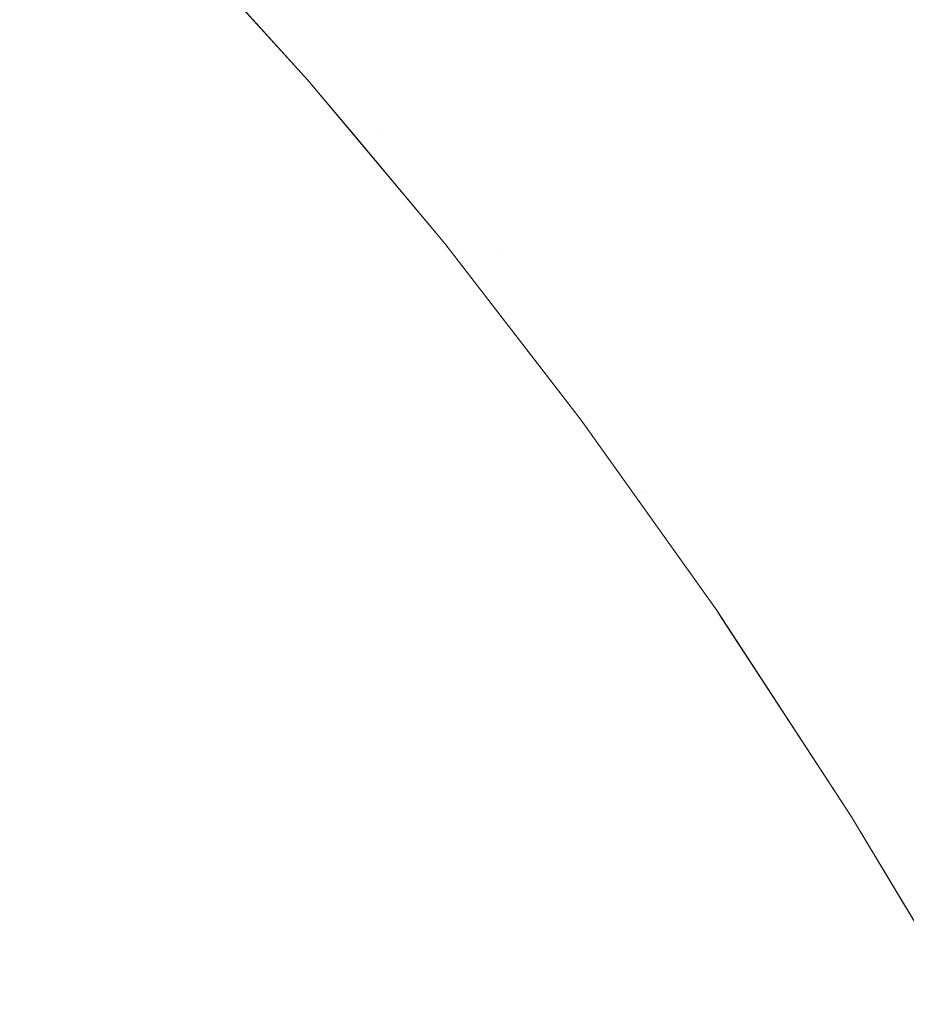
# Model space of a CAD drawing. Header units: centimetres. Extents: x -17.1 to 18.2, y 4.2 to 6.
# Tile 170 of 256: x -5.262 to -5.2489, y 5.9661 to 5.9808. Entities that reach past the tile are written whole.
import ezdxf

# ---------------------------------------------------------------- set-up
doc = ezdxf.new("R2010")
doc.units = ezdxf.units.CM
doc.header["$LTSCALE"] = 2.54
doc.layers.add('Lucido design-1', color=7, linetype='Continuous')

# ---------------------------------------------------------------- blocks, each defined once
blk = doc.blocks.new('Gruppo-3-1')
at = {"color": 7, "linetype": 'Continuous', "lineweight": 9}
for points, invisible_edges in [([(-5.262286, 5.982553, -2276.940757), (-5.260741, 5.980986, -2276.940757), (-5.260976, 5.980475, -2276.943786), (-5.26251, 5.982031, -2276.943786)], 15), ([(-5.258633, 5.980615, -2276.928414), (-5.260158, 5.982258, -2276.928414), (-5.260102, 5.982378, -2276.925294), (-5.258575, 5.980733, -2276.925294)], 15), ([(-5.258575, 5.980733, -2276.925294), (-5.260102, 5.982378, -2276.925294), (-5.259786, 5.982105, -2276.92217)], 11), ([(-5.258728, 5.980419, -2276.931524), (-5.260249, 5.982058, -2276.931524), (-5.260158, 5.982258, -2276.928414), (-5.258633, 5.980615, -2276.928414)], 15), ([(18.147234, 5.979547, -2276.261294), (18.147234, 5.982127, -2276.264812), (-17.020308, 5.982127, -2276.264812), (-17.020308, 5.980753, -2276.262938)], 10), ([(-5.26251, 5.982031, -2276.943786), (-5.260976, 5.980475, -2276.943786), (-5.261244, 5.979889, -2276.946785), (-5.262768, 5.981434, -2276.946785)], 15), ([(-5.258862, 5.980145, -2276.934621), (-5.260377, 5.981779, -2276.934621), (-5.260249, 5.982058, -2276.931524), (-5.258728, 5.980419, -2276.931524)], 15), ([(-5.259786, 5.982105, -2276.92217), (-5.259786, 5.982105, -2276.72217), (-5.257755, 5.979868, -2276.72217), (-5.257755, 5.979868, -2276.92217)], 5), ([(-5.258374, 5.980772, -2276.713381), (-5.257755, 5.979868, -2276.72217), (-5.259786, 5.982105, -2276.72217)], 9), ([(-5.259786, 5.982105, -2276.92217), (-5.257755, 5.979868, -2276.92217), (-5.258575, 5.980733, -2276.925294)], 10), ([(-5.259032, 5.979794, -2276.9377), (-5.260542, 5.981421, -2276.9377), (-5.260377, 5.981779, -2276.934621), (-5.258862, 5.980145, -2276.934621)], 15), ([(-5.262768, 5.981434, -2276.946785), (-5.261244, 5.979889, -2276.946785), (-5.261547, 5.97923, -2276.94975), (-5.263058, 5.980763, -2276.94975)], 15), ([(-5.25924, 5.979368, -2276.940757), (-5.260741, 5.980986, -2276.940757), (-5.260542, 5.981421, -2276.9377), (-5.259032, 5.979794, -2276.9377)], 15), ([(-5.259484, 5.978867, -2276.943786), (-5.260976, 5.980475, -2276.943786), (-5.260741, 5.980986, -2276.940757), (-5.25924, 5.979368, -2276.940757)], 15), ([(-17.020308, 5.980753, -2276.262938), (-17.020308, 5.979547, -2276.261294), (18.147234, 5.979547, -2276.261294)], 10), ([(-5.263058, 5.980763, -2276.94975), (-5.261547, 5.97923, -2276.94975), (-5.261881, 5.9785, -2276.952675), (-5.263379, 5.980018, -2276.952675)], 15), ([(-5.258575, 5.980733, -2276.925294), (-5.257094, 5.979038, -2276.925294), (-5.257153, 5.978923, -2276.928414), (-5.258633, 5.980615, -2276.928414)], 15), ([(-5.257094, 5.979038, -2276.925294), (-5.258575, 5.980733, -2276.925294), (-5.257755, 5.979868, -2276.92217)], 11), ([(-5.256672, 5.979077, -2276.709213), (-5.256895, 5.979077, -2276.713521), (-5.258374, 5.980772, -2276.713381), (-5.258148, 5.980772, -2276.709003)], 15), ([(-5.258374, 5.980772, -2276.713381), (-5.256895, 5.979077, -2276.713521), (-5.257755, 5.979868, -2276.72217)], 11), ([(-5.258148, 5.980772, -2276.709003), (-5.257831, 5.980772, -2276.704644), (-5.25636, 5.979077, -2276.704923), (-5.256672, 5.979077, -2276.709213)], 15), ([(-5.255961, 5.979077, -2276.700658), (-5.25636, 5.979077, -2276.704923), (-5.257831, 5.980772, -2276.704644), (-5.257425, 5.980772, -2276.700311)], 15), ([(-5.257425, 5.980772, -2276.700311), (-5.256932, 5.980772, -2276.696009), (-5.255475, 5.979077, -2276.696425), (-5.255961, 5.979077, -2276.700658)], 15), ([(-5.254905, 5.979077, -2276.692228), (-5.255475, 5.979077, -2276.696425), (-5.256932, 5.980772, -2276.696009), (-5.256352, 5.980772, -2276.691744)], 15), ([(-5.256352, 5.980772, -2276.691744), (-5.255688, 5.980772, -2276.687523), (-5.254251, 5.979077, -2276.688074), (-5.254905, 5.979077, -2276.692228)], 15), ([(-5.253516, 5.979077, -2276.683968), (-5.254251, 5.979077, -2276.688074), (-5.255688, 5.980772, -2276.687523), (-5.254941, 5.980772, -2276.683351)], 15), ([(-5.254941, 5.980772, -2276.683351), (-5.254113, 5.980772, -2276.679233), (-5.252701, 5.979077, -2276.679916), (-5.253516, 5.979077, -2276.683968)], 15), ([(-5.251809, 5.979077, -2276.675922), (-5.252701, 5.979077, -2276.679916), (-5.254113, 5.980772, -2276.679233), (-5.253207, 5.980772, -2276.675174)], 15), ([(-5.253207, 5.980772, -2276.675174), (-5.252224, 5.980772, -2276.67118), (-5.250843, 5.979077, -2276.671991), (-5.251809, 5.979077, -2276.675922)], 15), ([(-5.249804, 5.979077, -2276.668128), (-5.250843, 5.979077, -2276.671991), (-5.252224, 5.980772, -2276.67118), (-5.251169, 5.980772, -2276.667255)], 15), ([(-5.251169, 5.980772, -2276.667255), (-5.250042, 5.980772, -2276.663402), (-5.248695, 5.979077, -2276.664337), (-5.249804, 5.979077, -2276.668128)], 15), ([(-5.24752, 5.979077, -2276.660622), (-5.248695, 5.979077, -2276.664337), (-5.250042, 5.980772, -2276.663402), (-5.248848, 5.980772, -2276.659627)], 15), ([(-5.258633, 5.980615, -2276.928414), (-5.257153, 5.978923, -2276.928414), (-5.257252, 5.978731, -2276.931524), (-5.258728, 5.980419, -2276.931524)], 15), ([(-5.259764, 5.978293, -2276.946785), (-5.261244, 5.979889, -2276.946785), (-5.260976, 5.980475, -2276.943786), (-5.259484, 5.978867, -2276.943786)], 15), ([(-5.258728, 5.980419, -2276.931524), (-5.257252, 5.978731, -2276.931524), (-5.257391, 5.978463, -2276.934621), (-5.258862, 5.980145, -2276.934621)], 15), ([(-5.258862, 5.980145, -2276.934621), (-5.257391, 5.978463, -2276.934621), (-5.257568, 5.97812, -2276.9377), (-5.259032, 5.979794, -2276.9377)], 15), ([(-5.263379, 5.980018, -2276.952675), (-5.261881, 5.9785, -2276.952675), (-5.262248, 5.977701, -2276.955559), (-5.26373, 5.979204, -2276.955559)], 15), ([(-5.260078, 5.977647, -2276.94975), (-5.261547, 5.97923, -2276.94975), (-5.261244, 5.979889, -2276.946785), (-5.259764, 5.978293, -2276.946785)], 15), ([(-5.257755, 5.979868, -2276.72217), (-5.255721, 5.977441, -2276.72217), (-5.255721, 5.977441, -2276.92217), (-5.257084, 5.979068, -2276.92217)], 10), ([(-5.257084, 5.979068, -2276.92217), (-5.257755, 5.979868, -2276.92217), (-5.257755, 5.979868, -2276.72217)], 10), ([(-5.255721, 5.977441, -2276.72217), (-5.257755, 5.979868, -2276.72217), (-5.256895, 5.979077, -2276.713521), (-5.255461, 5.977336, -2276.713657)], 14), ([(-5.257755, 5.979868, -2276.92217), (-5.257084, 5.979068, -2276.92217), (-5.257094, 5.979038, -2276.925294)], 10), ([(-5.259032, 5.979794, -2276.9377), (-5.257568, 5.97812, -2276.9377), (-5.257783, 5.977702, -2276.940757), (-5.25924, 5.979368, -2276.940757)], 15), ([(18.147234, 5.976816, -2276.257891), (18.147234, 5.979547, -2276.261294), (-17.020308, 5.979547, -2276.261294), (-17.020308, 5.978193, -2276.259607)], 10), ([(-5.260427, 5.976932, -2276.952675), (-5.261881, 5.9785, -2276.952675), (-5.261547, 5.97923, -2276.94975), (-5.260078, 5.977647, -2276.94975)], 15), ([(-5.25924, 5.979368, -2276.940757), (-5.257783, 5.977702, -2276.940757), (-5.258037, 5.977212, -2276.943786), (-5.259484, 5.978867, -2276.943786)], 15), ([(-5.255719, 5.977186, -2276.928414), (-5.257153, 5.978923, -2276.928414), (-5.257094, 5.979038, -2276.925294), (-5.255658, 5.977299, -2276.925294)], 15), ([(-5.255658, 5.977299, -2276.925294), (-5.257094, 5.979038, -2276.925294), (-5.257084, 5.979068, -2276.92217), (-5.255721, 5.977441, -2276.92217)], 11), ([(-5.255461, 5.977336, -2276.713657), (-5.256895, 5.979077, -2276.713521), (-5.256672, 5.979077, -2276.709213)], 11), ([(-5.256672, 5.979077, -2276.709213), (-5.254934, 5.977336, -2276.705193), (-5.255461, 5.977336, -2276.713657)], 11), ([(-5.256672, 5.979077, -2276.709213), (-5.25636, 5.979077, -2276.704923), (-5.254934, 5.977336, -2276.705193)], 11), ([(-5.254541, 5.977336, -2276.700995), (-5.254934, 5.977336, -2276.705193), (-5.25636, 5.979077, -2276.704923), (-5.255961, 5.979077, -2276.700658)], 15), ([(-5.255961, 5.979077, -2276.700658), (-5.255475, 5.979077, -2276.696425), (-5.254064, 5.977336, -2276.696828), (-5.254541, 5.977336, -2276.700995)], 15), ([(-5.253502, 5.977336, -2276.692697), (-5.254064, 5.977336, -2276.696828), (-5.255475, 5.979077, -2276.696425), (-5.254905, 5.979077, -2276.692228)], 15), ([(-5.254905, 5.979077, -2276.692228), (-5.254251, 5.979077, -2276.688074), (-5.252859, 5.977336, -2276.688608), (-5.253502, 5.977336, -2276.692697)], 15), ([(-5.252135, 5.977336, -2276.684566), (-5.252859, 5.977336, -2276.688608), (-5.254251, 5.979077, -2276.688074), (-5.253516, 5.979077, -2276.683968)], 15), ([(-5.253516, 5.979077, -2276.683968), (-5.252701, 5.979077, -2276.679916), (-5.251333, 5.977336, -2276.680577), (-5.252135, 5.977336, -2276.684566)], 15), ([(-5.250455, 5.977336, -2276.676646), (-5.251333, 5.977336, -2276.680577), (-5.252701, 5.979077, -2276.679916), (-5.251809, 5.979077, -2276.675922)], 15), ([(-5.251809, 5.979077, -2276.675922), (-5.250843, 5.979077, -2276.671991), (-5.249503, 5.977336, -2276.672777), (-5.250455, 5.977336, -2276.676646)], 15), ([(-5.248481, 5.977336, -2276.668974), (-5.249503, 5.977336, -2276.672777), (-5.250843, 5.979077, -2276.671991), (-5.249804, 5.979077, -2276.668128)], 15), ([(-5.249804, 5.979077, -2276.668128), (-5.248695, 5.979077, -2276.664337), (-5.24739, 5.977336, -2276.665243), (-5.248481, 5.977336, -2276.668974)], 15), ([(-5.259484, 5.978867, -2276.943786), (-5.258037, 5.977212, -2276.943786), (-5.258327, 5.97665, -2276.946785), (-5.259764, 5.978293, -2276.946785)], 15), ([(-5.255822, 5.976998, -2276.931524), (-5.257252, 5.978731, -2276.931524), (-5.257153, 5.978923, -2276.928414), (-5.255719, 5.977186, -2276.928414)], 15), ([(-5.255965, 5.976736, -2276.934621), (-5.257391, 5.978463, -2276.934621), (-5.257252, 5.978731, -2276.931524), (-5.255822, 5.976998, -2276.931524)], 15), ([(-5.260808, 5.976149, -2276.955559), (-5.262248, 5.977701, -2276.955559), (-5.261881, 5.9785, -2276.952675), (-5.260427, 5.976932, -2276.952675)], 15), ([(-5.256149, 5.976401, -2276.9377), (-5.257568, 5.97812, -2276.9377), (-5.257391, 5.978463, -2276.934621), (-5.255965, 5.976736, -2276.934621)], 15), ([(-5.259764, 5.978293, -2276.946785), (-5.258327, 5.97665, -2276.946785), (-5.258653, 5.976018, -2276.94975), (-5.260078, 5.977647, -2276.94975)], 15), ([(-17.020308, 5.978193, -2276.259607), (-17.020308, 5.976816, -2276.257891), (18.147234, 5.976816, -2276.257891)], 10), ([(-5.256372, 5.975992, -2276.940757), (-5.257783, 5.977702, -2276.940757), (-5.257568, 5.97812, -2276.9377), (-5.256149, 5.976401, -2276.9377)], 15), ([(-5.261222, 5.9753, -2276.958396), (-5.262645, 5.976835, -2276.958396), (-5.262248, 5.977701, -2276.955559), (-5.260808, 5.976149, -2276.955559)], 15), ([(-5.260078, 5.977647, -2276.94975), (-5.258653, 5.976018, -2276.94975), (-5.259015, 5.975318, -2276.952675), (-5.260427, 5.976932, -2276.952675)], 15), ([(-5.256634, 5.975513, -2276.943786), (-5.258037, 5.977212, -2276.943786), (-5.257783, 5.977702, -2276.940757), (-5.256372, 5.975992, -2276.940757)], 15), ([(-5.255721, 5.977441, -2276.72217), (-5.253691, 5.974814, -2276.72217), (-5.253691, 5.974814, -2276.92217), (-5.254257, 5.975546, -2276.92217)], 10), ([(-5.254257, 5.975546, -2276.92217), (-5.255721, 5.977441, -2276.92217), (-5.255721, 5.977441, -2276.72217)], 10), ([(-5.255461, 5.977336, -2276.713657), (-5.254073, 5.975554, -2276.713788), (-5.253691, 5.974814, -2276.72217), (-5.255721, 5.977441, -2276.72217)], 11), ([(-5.255721, 5.977441, -2276.92217), (-5.254257, 5.975546, -2276.92217), (-5.254268, 5.975518, -2276.925294), (-5.255658, 5.977299, -2276.925294)], 14), ([(-5.254934, 5.977336, -2276.705193), (-5.253555, 5.975554, -2276.705454), (-5.254073, 5.975554, -2276.713788), (-5.255461, 5.977336, -2276.713657)], 15), ([(-5.253168, 5.975554, -2276.701321), (-5.253555, 5.975554, -2276.705454), (-5.254934, 5.977336, -2276.705193), (-5.254541, 5.977336, -2276.700995)], 15), ([(-5.254541, 5.977336, -2276.700995), (-5.254064, 5.977336, -2276.696828), (-5.252697, 5.975554, -2276.697218), (-5.253168, 5.975554, -2276.701321)], 15), ([(-5.252145, 5.975554, -2276.693151), (-5.252697, 5.975554, -2276.697218), (-5.254064, 5.977336, -2276.696828), (-5.253502, 5.977336, -2276.692697)], 15), ([(-5.253502, 5.977336, -2276.692697), (-5.252859, 5.977336, -2276.688608), (-5.251511, 5.975554, -2276.689125), (-5.252145, 5.975554, -2276.693151)], 15), ([(-5.250798, 5.975554, -2276.685145), (-5.251511, 5.975554, -2276.689125), (-5.252859, 5.977336, -2276.688608), (-5.252135, 5.977336, -2276.684566)], 15), ([(-5.252135, 5.977336, -2276.684566), (-5.251333, 5.977336, -2276.680577), (-5.250009, 5.975554, -2276.681218), (-5.250798, 5.975554, -2276.685145)], 15), ([(-5.249144, 5.975554, -2276.677347), (-5.250009, 5.975554, -2276.681218), (-5.251333, 5.977336, -2276.680577), (-5.250455, 5.977336, -2276.676646)], 15), ([(-5.250455, 5.977336, -2276.676646), (-5.249503, 5.977336, -2276.672777), (-5.248207, 5.975554, -2276.673537), (-5.249144, 5.975554, -2276.677347)], 15), ([(-5.247201, 5.975554, -2276.669793), (-5.248207, 5.975554, -2276.673537), (-5.249503, 5.977336, -2276.672777), (-5.248481, 5.977336, -2276.668974)], 15), ([(-5.256934, 5.974963, -2276.946785), (-5.258327, 5.97665, -2276.946785), (-5.258037, 5.977212, -2276.943786), (-5.256634, 5.975513, -2276.943786)], 15), ([(-5.255719, 5.977186, -2276.928414), (-5.254332, 5.975407, -2276.928414), (-5.254438, 5.975224, -2276.931524), (-5.255822, 5.976998, -2276.931524)], 15), ([(-5.255658, 5.977299, -2276.925294), (-5.254268, 5.975518, -2276.925294), (-5.254332, 5.975407, -2276.928414), (-5.255719, 5.977186, -2276.928414)], 15), ([(-5.260427, 5.976932, -2276.952675), (-5.259015, 5.975318, -2276.952675), (-5.259411, 5.974551, -2276.955559), (-5.260808, 5.976149, -2276.955559)], 15), ([(-5.255822, 5.976998, -2276.931524), (-5.254438, 5.975224, -2276.931524), (-5.254586, 5.974968, -2276.934621), (-5.255965, 5.976736, -2276.934621)], 15), ([(18.147234, 5.97394, -2276.254611), (18.147234, 5.976816, -2276.257891), (-17.020308, 5.976816, -2276.257891), (-17.020308, 5.975537, -2276.256432)], 10), ([(-5.261666, 5.974388, -2276.961185), (-5.263073, 5.975904, -2276.961185), (-5.262645, 5.976835, -2276.958396), (-5.261222, 5.9753, -2276.958396)], 15), ([(-5.257272, 5.974345, -2276.94975), (-5.258653, 5.976018, -2276.94975), (-5.258327, 5.97665, -2276.946785), (-5.256934, 5.974963, -2276.946785)], 15), ([(-5.255965, 5.976736, -2276.934621), (-5.254586, 5.974968, -2276.934621), (-5.254775, 5.97464, -2276.9377), (-5.256149, 5.976401, -2276.9377)], 15), ([(-5.256149, 5.976401, -2276.9377), (-5.254775, 5.97464, -2276.9377), (-5.255005, 5.974242, -2276.940757), (-5.256372, 5.975992, -2276.940757)], 15), ([(-5.260808, 5.976149, -2276.955559), (-5.259411, 5.974551, -2276.955559), (-5.25984, 5.97372, -2276.958396), (-5.261222, 5.9753, -2276.958396)], 15), ([(-5.257646, 5.97366, -2276.952675), (-5.259015, 5.975318, -2276.952675), (-5.258653, 5.976018, -2276.94975), (-5.257272, 5.974345, -2276.94975)], 15), ([(-5.26214, 5.973414, -2276.963922), (-5.263528, 5.97491, -2276.963922), (-5.263073, 5.975904, -2276.961185), (-5.261666, 5.974388, -2276.961185)], 15), ([(-5.256372, 5.975992, -2276.940757), (-5.255005, 5.974242, -2276.940757), (-5.255276, 5.973773, -2276.943786), (-5.256634, 5.975513, -2276.943786)], 15), ([(-17.020308, 5.975537, -2276.256432), (-17.020308, 5.97394, -2276.254611), (18.147234, 5.97394, -2276.254611)], 10), ([(-5.256634, 5.975513, -2276.943786), (-5.255276, 5.973773, -2276.943786), (-5.255587, 5.973236, -2276.946785), (-5.256934, 5.974963, -2276.946785)], 15), ([(-5.252991, 5.973591, -2276.928414), (-5.254332, 5.975407, -2276.928414), (-5.254268, 5.975518, -2276.925294), (-5.252925, 5.973699, -2276.925294)], 15), ([(-5.254268, 5.975518, -2276.925294), (-5.254257, 5.975546, -2276.92217), (-5.253691, 5.974814, -2276.92217)], 9), ([(-5.253691, 5.974814, -2276.92217), (-5.252925, 5.973699, -2276.925294), (-5.254268, 5.975518, -2276.925294)], 11), ([(-5.252732, 5.973735, -2276.713914), (-5.254073, 5.975554, -2276.713788), (-5.253555, 5.975554, -2276.705454), (-5.252222, 5.973735, -2276.705707)], 15), ([(-5.253691, 5.974814, -2276.72217), (-5.254073, 5.975554, -2276.713788), (-5.252732, 5.973735, -2276.713914)], 11), ([(-5.251841, 5.973735, -2276.701636), (-5.252222, 5.973735, -2276.705707), (-5.253555, 5.975554, -2276.705454), (-5.253168, 5.975554, -2276.701321)], 15), ([(-5.253168, 5.975554, -2276.701321), (-5.252697, 5.975554, -2276.697218), (-5.251377, 5.973735, -2276.697595), (-5.251841, 5.973735, -2276.701636)], 15), ([(-5.250833, 5.973735, -2276.693589), (-5.251377, 5.973735, -2276.697595), (-5.252697, 5.975554, -2276.697218), (-5.252145, 5.975554, -2276.693151)], 15), ([(-5.252145, 5.975554, -2276.693151), (-5.251511, 5.975554, -2276.689125), (-5.250209, 5.973735, -2276.689624), (-5.250833, 5.973735, -2276.693589)], 15), ([(-5.249507, 5.973735, -2276.685705), (-5.250209, 5.973735, -2276.689624), (-5.251511, 5.975554, -2276.689125), (-5.250798, 5.975554, -2276.685145)], 15), ([(-5.250798, 5.975554, -2276.685145), (-5.250009, 5.975554, -2276.681218), (-5.248729, 5.973735, -2276.681837), (-5.249507, 5.973735, -2276.685705)], 15), ([(-5.247878, 5.973735, -2276.678024), (-5.248729, 5.973735, -2276.681837), (-5.250009, 5.975554, -2276.681218), (-5.249144, 5.975554, -2276.677347)], 15), ([(-5.249144, 5.975554, -2276.677347), (-5.248207, 5.975554, -2276.673537), (-5.246955, 5.973735, -2276.674272), (-5.247878, 5.973735, -2276.678024)], 15), ([(-5.261222, 5.9753, -2276.958396), (-5.25984, 5.97372, -2276.958396), (-5.260301, 5.972827, -2276.961185), (-5.261666, 5.974388, -2276.961185)], 15), ([(-5.258056, 5.97291, -2276.955559), (-5.259411, 5.974551, -2276.955559), (-5.259015, 5.975318, -2276.952675), (-5.257646, 5.97366, -2276.952675)], 15), ([(-5.2531, 5.973412, -2276.931524), (-5.254438, 5.975224, -2276.931524), (-5.254332, 5.975407, -2276.928414), (-5.252991, 5.973591, -2276.928414)], 15), ([(-5.253252, 5.973162, -2276.934621), (-5.254586, 5.974968, -2276.934621), (-5.254438, 5.975224, -2276.931524), (-5.2531, 5.973412, -2276.931524)], 15), ([(-5.256934, 5.974963, -2276.946785), (-5.255587, 5.973236, -2276.946785), (-5.255936, 5.972632, -2276.94975), (-5.257272, 5.974345, -2276.94975)], 15), ([(-5.253448, 5.972843, -2276.9377), (-5.254775, 5.97464, -2276.9377), (-5.254586, 5.974968, -2276.934621), (-5.253252, 5.973162, -2276.934621)], 15), ([(-5.253691, 5.974814, -2276.92217), (-5.253691, 5.974814, -2276.72217), (-5.251671, 5.971975, -2276.72217), (-5.251671, 5.971975, -2276.92217)], 5), ([(-5.251671, 5.971975, -2276.72217), (-5.253691, 5.974814, -2276.72217), (-5.252732, 5.973735, -2276.713914)], 10), ([(-5.252925, 5.973699, -2276.925294), (-5.253691, 5.974814, -2276.92217), (-5.251671, 5.971975, -2276.92217)], 9), ([(-5.258501, 5.972098, -2276.958396), (-5.25984, 5.97372, -2276.958396), (-5.259411, 5.974551, -2276.955559), (-5.258056, 5.97291, -2276.955559)], 15), ([(-5.253685, 5.972453, -2276.940757), (-5.255005, 5.974242, -2276.940757), (-5.254775, 5.97464, -2276.9377), (-5.253448, 5.972843, -2276.9377)], 15), ([(-5.261666, 5.974388, -2276.961185), (-5.260301, 5.972827, -2276.961185), (-5.260793, 5.971874, -2276.963922), (-5.26214, 5.973414, -2276.963922)], 15), ([(-5.257272, 5.974345, -2276.94975), (-5.255936, 5.972632, -2276.94975), (-5.256322, 5.971963, -2276.952675), (-5.257646, 5.97366, -2276.952675)], 15), ([(-5.253964, 5.971996, -2276.943786), (-5.255276, 5.973773, -2276.943786), (-5.255005, 5.974242, -2276.940757), (-5.253685, 5.972453, -2276.940757)], 15), ([(18.147234, 5.971865, -2276.252444), (18.147234, 5.97394, -2276.254611), (-17.020308, 5.97394, -2276.254611), (-17.020308, 5.972795, -2276.253415)], 10), ([(-5.258978, 5.971224, -2276.961185), (-5.260301, 5.972827, -2276.961185), (-5.25984, 5.97372, -2276.958396), (-5.258501, 5.972098, -2276.958396)], 15), ([(-5.254284, 5.971472, -2276.946785), (-5.255587, 5.973236, -2276.946785), (-5.255276, 5.973773, -2276.943786), (-5.253964, 5.971996, -2276.943786)], 15), ([(-5.252925, 5.973699, -2276.925294), (-5.251629, 5.971845, -2276.925294), (-5.251696, 5.97174, -2276.928414), (-5.252991, 5.973591, -2276.928414)], 15), ([(-5.251671, 5.971975, -2276.92217), (-5.251629, 5.971845, -2276.925294), (-5.252925, 5.973699, -2276.925294)], 11), ([(-5.252222, 5.973735, -2276.705707), (-5.250935, 5.97188, -2276.705951), (-5.251438, 5.97188, -2276.714037), (-5.252732, 5.973735, -2276.713914)], 15), ([(-5.252732, 5.973735, -2276.713914), (-5.251438, 5.97188, -2276.714037), (-5.251671, 5.971975, -2276.72217)], 11), ([(-5.25056, 5.97188, -2276.70194), (-5.250935, 5.97188, -2276.705951), (-5.252222, 5.973735, -2276.705707), (-5.251841, 5.973735, -2276.701636)], 15), ([(-5.251841, 5.973735, -2276.701636), (-5.251377, 5.973735, -2276.697595), (-5.250103, 5.97188, -2276.697959), (-5.25056, 5.97188, -2276.70194)], 15), ([(-5.249567, 5.97188, -2276.694012), (-5.250103, 5.97188, -2276.697959), (-5.251377, 5.973735, -2276.697595), (-5.250833, 5.973735, -2276.693589)], 15), ([(-5.250833, 5.973735, -2276.693589), (-5.250209, 5.973735, -2276.689624), (-5.248952, 5.97188, -2276.690106), (-5.249567, 5.97188, -2276.694012)], 15), ([(-5.24826, 5.97188, -2276.686245), (-5.248952, 5.97188, -2276.690106), (-5.250209, 5.973735, -2276.689624), (-5.249507, 5.973735, -2276.685705)], 15), ([(-5.249507, 5.973735, -2276.685705), (-5.248729, 5.973735, -2276.681837), (-5.247494, 5.97188, -2276.682434), (-5.24826, 5.97188, -2276.686245)], 15), ([(-5.257646, 5.97366, -2276.952675), (-5.256322, 5.971963, -2276.952675), (-5.256746, 5.971231, -2276.955559), (-5.258056, 5.97291, -2276.955559)], 15), ([(-5.252991, 5.973591, -2276.928414), (-5.251696, 5.97174, -2276.928414), (-5.251809, 5.971566, -2276.931524), (-5.2531, 5.973412, -2276.931524)], 15), ([(-5.26214, 5.973414, -2276.963922), (-5.260793, 5.971874, -2276.963922), (-5.261315, 5.970863, -2276.966604), (-5.262643, 5.972382, -2276.966604)], 15), ([(-5.2531, 5.973412, -2276.931524), (-5.251809, 5.971566, -2276.931524), (-5.251966, 5.971322, -2276.934621), (-5.253252, 5.973162, -2276.934621)], 15), ([(-5.254644, 5.970883, -2276.94975), (-5.255936, 5.972632, -2276.94975), (-5.255587, 5.973236, -2276.946785), (-5.254284, 5.971472, -2276.946785)], 15), ([(-5.253252, 5.973162, -2276.934621), (-5.251966, 5.971322, -2276.934621), (-5.252167, 5.971011, -2276.9377), (-5.253448, 5.972843, -2276.9377)], 15), ([(18.147234, 5.970923, -2276.251459), (18.147234, 5.971865, -2276.252444), (-17.020308, 5.972795, -2276.253415), (-17.020308, 5.971865, -2276.252444)], 10), ([(-5.259487, 5.970292, -2276.963922), (-5.260793, 5.971874, -2276.963922), (-5.260301, 5.972827, -2276.961185), (-5.258978, 5.971224, -2276.961185)], 15), ([(-5.258056, 5.97291, -2276.955559), (-5.256746, 5.971231, -2276.955559), (-5.257205, 5.970437, -2276.958396), (-5.258501, 5.972098, -2276.958396)], 15), ([(-5.253448, 5.972843, -2276.9377), (-5.252167, 5.971011, -2276.9377), (-5.252411, 5.970631, -2276.940757), (-5.253685, 5.972453, -2276.940757)], 15), ([(-5.255043, 5.97023, -2276.952675), (-5.256322, 5.971963, -2276.952675), (-5.255936, 5.972632, -2276.94975), (-5.254644, 5.970883, -2276.94975)], 15), ([(-5.262643, 5.972382, -2276.966604), (-5.261315, 5.970863, -2276.966604), (-5.261864, 5.969798, -2276.969229), (-5.263173, 5.971294, -2276.969229)], 15), ([(-5.253685, 5.972453, -2276.940757), (-5.252411, 5.970631, -2276.940757), (-5.252698, 5.970186, -2276.943786), (-5.253964, 5.971996, -2276.943786)], 15), ([(-5.258501, 5.972098, -2276.958396), (-5.257205, 5.970437, -2276.958396), (-5.257698, 5.969584, -2276.961185), (-5.258978, 5.971224, -2276.961185)], 15), ([(-5.255479, 5.969515, -2276.955559), (-5.256746, 5.971231, -2276.955559), (-5.256322, 5.971963, -2276.952675), (-5.255043, 5.97023, -2276.952675)], 15), ([(-5.253964, 5.971996, -2276.943786), (-5.252698, 5.970186, -2276.943786), (-5.253027, 5.969675, -2276.946785), (-5.254284, 5.971472, -2276.946785)], 15), ([(-5.251671, 5.971975, -2276.72217), (-5.24967, 5.968915, -2276.72217), (-5.24967, 5.968915, -2276.92217), (-5.251608, 5.971879, -2276.92217)], 10), ([(-5.251608, 5.971879, -2276.92217), (-5.251671, 5.971975, -2276.92217), (-5.251671, 5.971975, -2276.72217)], 10), ([(-5.24967, 5.968915, -2276.72217), (-5.251671, 5.971975, -2276.72217), (-5.251438, 5.97188, -2276.714037), (-5.250191, 5.969994, -2276.714154)], 14), ([(-5.251671, 5.971975, -2276.92217), (-5.251608, 5.971879, -2276.92217), (-5.251629, 5.971845, -2276.925294)], 10), ([(-17.020308, 5.971865, -2276.252444), (-17.020308, 5.970923, -2276.251459), (18.147234, 5.970923, -2276.251459)], 10), ([(-5.260027, 5.969304, -2276.966604), (-5.261315, 5.970863, -2276.966604), (-5.260793, 5.971874, -2276.963922), (-5.259487, 5.970292, -2276.963922)], 15), ([(-5.250449, 5.969858, -2276.928414), (-5.251696, 5.97174, -2276.928414), (-5.251629, 5.971845, -2276.925294), (-5.25038, 5.96996, -2276.925294)], 15), ([(-5.25038, 5.96996, -2276.925294), (-5.251629, 5.971845, -2276.925294), (-5.251608, 5.971879, -2276.92217), (-5.24967, 5.968915, -2276.92217)], 11), ([(-5.250191, 5.969994, -2276.714154), (-5.251438, 5.97188, -2276.714037), (-5.250935, 5.97188, -2276.705951), (-5.249695, 5.969994, -2276.706186)], 15), ([(-5.249325, 5.969994, -2276.702233), (-5.249695, 5.969994, -2276.706186), (-5.250935, 5.97188, -2276.705951), (-5.25056, 5.97188, -2276.70194)], 15), ([(-5.25056, 5.97188, -2276.70194), (-5.250103, 5.97188, -2276.697959), (-5.248875, 5.969994, -2276.69831), (-5.249325, 5.969994, -2276.702233)], 15), ([(-5.248347, 5.969994, -2276.69442), (-5.248875, 5.969994, -2276.69831), (-5.250103, 5.97188, -2276.697959), (-5.249567, 5.97188, -2276.694012)], 15), ([(-5.249567, 5.97188, -2276.694012), (-5.248952, 5.97188, -2276.690106), (-5.247741, 5.969994, -2276.69057), (-5.248347, 5.969994, -2276.69442)], 15), ([(-5.247059, 5.969994, -2276.686765), (-5.247741, 5.969994, -2276.69057), (-5.248952, 5.97188, -2276.690106), (-5.24826, 5.97188, -2276.686245)], 15), ([(-5.250565, 5.969688, -2276.931524), (-5.251809, 5.971566, -2276.931524), (-5.251696, 5.97174, -2276.928414), (-5.250449, 5.969858, -2276.928414)], 15), ([(-5.254284, 5.971472, -2276.946785), (-5.253027, 5.969675, -2276.946785), (-5.253398, 5.969101, -2276.94975), (-5.254644, 5.970883, -2276.94975)], 15), ([(-5.250726, 5.969451, -2276.934621), (-5.251966, 5.971322, -2276.934621), (-5.251809, 5.971566, -2276.931524), (-5.250565, 5.969688, -2276.931524)], 15), ([(-5.250932, 5.969148, -2276.9377), (-5.252167, 5.971011, -2276.9377), (-5.251966, 5.971322, -2276.934621), (-5.250726, 5.969451, -2276.934621)], 15), ([(-5.263173, 5.971294, -2276.969229), (-5.261864, 5.969798, -2276.969229), (-5.262441, 5.968681, -2276.971794), (-5.263728, 5.970153, -2276.971794)], 15), ([(-5.258978, 5.971224, -2276.961185), (-5.257698, 5.969584, -2276.961185), (-5.258224, 5.968673, -2276.963922), (-5.259487, 5.970292, -2276.963922)], 15), ([(-5.255952, 5.968741, -2276.958396), (-5.257205, 5.970437, -2276.958396), (-5.256746, 5.971231, -2276.955559), (-5.255479, 5.969515, -2276.955559)], 15), ([(-17.020308, 5.970923, -2276.251459), (-17.020308, 5.967771, -2276.248442), (18.147234, 5.967771, -2276.248442), (18.147234, 5.969981, -2276.250557)], 10), ([(18.147234, 5.969981, -2276.250557), (18.147234, 5.970923, -2276.251459), (-17.020308, 5.970923, -2276.251459)], 10), ([(-5.254644, 5.970883, -2276.94975), (-5.253398, 5.969101, -2276.94975), (-5.253808, 5.968464, -2276.952675), (-5.255043, 5.97023, -2276.952675)], 15), ([(-5.251183, 5.968778, -2276.940757), (-5.252411, 5.970631, -2276.940757), (-5.252167, 5.971011, -2276.9377), (-5.250932, 5.969148, -2276.9377)], 15), ([(-5.260597, 5.968263, -2276.969229), (-5.261864, 5.969798, -2276.969229), (-5.261315, 5.970863, -2276.966604), (-5.260027, 5.969304, -2276.966604)], 15), ([(-5.251478, 5.968345, -2276.943786), (-5.252698, 5.970186, -2276.943786), (-5.252411, 5.970631, -2276.940757), (-5.251183, 5.968778, -2276.940757)], 15), ([(-5.256461, 5.967908, -2276.961185), (-5.257698, 5.969584, -2276.961185), (-5.257205, 5.970437, -2276.958396), (-5.255952, 5.968741, -2276.958396)], 15), ([(-5.259487, 5.970292, -2276.963922), (-5.258224, 5.968673, -2276.963922), (-5.258782, 5.967708, -2276.966604), (-5.260027, 5.969304, -2276.966604)], 15), ([(-5.255043, 5.97023, -2276.952675), (-5.253808, 5.968464, -2276.952675), (-5.254257, 5.967767, -2276.955559), (-5.255479, 5.969515, -2276.955559)], 15), ([(-5.251816, 5.967847, -2276.946785), (-5.253027, 5.969675, -2276.946785), (-5.252698, 5.970186, -2276.943786), (-5.251478, 5.968345, -2276.943786)], 15), ([(-5.250449, 5.969858, -2276.928414), (-5.249249, 5.967948, -2276.928414), (-5.249367, 5.967783, -2276.931524), (-5.250565, 5.969688, -2276.931524)], 15), ([(-5.25038, 5.96996, -2276.925294), (-5.249178, 5.968048, -2276.925294), (-5.249249, 5.967948, -2276.928414), (-5.250449, 5.969858, -2276.928414)], 15), ([(-5.249178, 5.968048, -2276.925294), (-5.25038, 5.96996, -2276.925294), (-5.24967, 5.968915, -2276.92217)], 11), ([(-5.249695, 5.969994, -2276.706186), (-5.248502, 5.968081, -2276.706412), (-5.248991, 5.968081, -2276.714268), (-5.250191, 5.969994, -2276.714154)], 15), ([(-5.250191, 5.969994, -2276.714154), (-5.248991, 5.968081, -2276.714268), (-5.24967, 5.968915, -2276.72217)], 11), ([(-5.248137, 5.968081, -2276.702515), (-5.248502, 5.968081, -2276.706412), (-5.249695, 5.969994, -2276.706186), (-5.249325, 5.969994, -2276.702233)], 15), ([(-5.249325, 5.969994, -2276.702233), (-5.248875, 5.969994, -2276.69831), (-5.247694, 5.968081, -2276.698647), (-5.248137, 5.968081, -2276.702515)], 15), ([(-5.247172, 5.968081, -2276.694813), (-5.247694, 5.968081, -2276.698647), (-5.248875, 5.969994, -2276.69831), (-5.248347, 5.969994, -2276.69442)], 15), ([(-5.261194, 5.96717, -2276.971794), (-5.262441, 5.968681, -2276.971794), (-5.261864, 5.969798, -2276.969229), (-5.260597, 5.968263, -2276.969229)], 15), ([(-5.257003, 5.96702, -2276.963922), (-5.258224, 5.968673, -2276.963922), (-5.257698, 5.969584, -2276.961185), (-5.256461, 5.967908, -2276.961185)], 15), ([(-5.252197, 5.967288, -2276.94975), (-5.253398, 5.969101, -2276.94975), (-5.253027, 5.969675, -2276.946785), (-5.251816, 5.967847, -2276.946785)], 15), ([(-5.250565, 5.969688, -2276.931524), (-5.249367, 5.967783, -2276.931524), (-5.249533, 5.967553, -2276.934621), (-5.250726, 5.969451, -2276.934621)], 15), ([(-5.255479, 5.969515, -2276.955559), (-5.254257, 5.967767, -2276.955559), (-5.254744, 5.967012, -2276.958396), (-5.255952, 5.968741, -2276.958396)], 15), ([(-5.250726, 5.969451, -2276.934621), (-5.249533, 5.967553, -2276.934621), (-5.249744, 5.967257, -2276.9377), (-5.250932, 5.969148, -2276.9377)], 15), ([(-5.260027, 5.969304, -2276.966604), (-5.258782, 5.967708, -2276.966604), (-5.25937, 5.966691, -2276.969229), (-5.260597, 5.968263, -2276.969229)], 15), ([(-5.250932, 5.969148, -2276.9377), (-5.249744, 5.967257, -2276.9377), (-5.250002, 5.966898, -2276.940757), (-5.251183, 5.968778, -2276.940757)], 15), ([(-5.252618, 5.966668, -2276.952675), (-5.253808, 5.968464, -2276.952675), (-5.253398, 5.969101, -2276.94975), (-5.252197, 5.967288, -2276.94975)], 15), ([(-5.24967, 5.968915, -2276.72217), (-5.247698, 5.965622, -2276.72217), (-5.247698, 5.965622, -2276.92217), (-5.249167, 5.968073, -2276.92217)], 10), ([(-5.249167, 5.968073, -2276.92217), (-5.24967, 5.968915, -2276.92217), (-5.24967, 5.968915, -2276.72217)], 10), ([(-5.247698, 5.965622, -2276.72217), (-5.24967, 5.968915, -2276.72217), (-5.248991, 5.968081, -2276.714268), (-5.247837, 5.966143, -2276.714377)], 14), ([(-5.24967, 5.968915, -2276.92217), (-5.249167, 5.968073, -2276.92217), (-5.249178, 5.968048, -2276.925294)], 10), ([(-5.255952, 5.968741, -2276.958396), (-5.254744, 5.967012, -2276.958396), (-5.255267, 5.9662, -2276.961185), (-5.256461, 5.967908, -2276.961185)], 15), ([(-5.251183, 5.968778, -2276.940757), (-5.250002, 5.966898, -2276.940757), (-5.250304, 5.966476, -2276.943786), (-5.251478, 5.968345, -2276.943786)], 15), ([(-5.261818, 5.966029, -2276.974297), (-5.263044, 5.967515, -2276.974297), (-5.262441, 5.968681, -2276.971794), (-5.261194, 5.96717, -2276.971794)], 15), ([(-5.257578, 5.966078, -2276.966604), (-5.258782, 5.967708, -2276.966604), (-5.258224, 5.968673, -2276.963922), (-5.257003, 5.96702, -2276.963922)], 15), ([(-5.253079, 5.96599, -2276.955559), (-5.254257, 5.967767, -2276.955559), (-5.253808, 5.968464, -2276.952675), (-5.252618, 5.966668, -2276.952675)], 15), ([(-5.260597, 5.968263, -2276.969229), (-5.25937, 5.966691, -2276.969229), (-5.259987, 5.965623, -2276.971794), (-5.261194, 5.96717, -2276.971794)], 15), ([(-5.251478, 5.968345, -2276.943786), (-5.250304, 5.966476, -2276.943786), (-5.250651, 5.965993, -2276.946785), (-5.251816, 5.967847, -2276.946785)], 15), ([(-5.248096, 5.966014, -2276.928414), (-5.249249, 5.967948, -2276.928414), (-5.249178, 5.968048, -2276.925294), (-5.248023, 5.966111, -2276.925294)], 15), ([(-5.248023, 5.966111, -2276.925294), (-5.249178, 5.968048, -2276.925294), (-5.249167, 5.968073, -2276.92217), (-5.247698, 5.965622, -2276.92217)], 11), ([(-5.247837, 5.966143, -2276.714377), (-5.248991, 5.968081, -2276.714268), (-5.248502, 5.968081, -2276.706412), (-5.247355, 5.966143, -2276.706629)], 15), ([(-5.256461, 5.967908, -2276.961185), (-5.255267, 5.9662, -2276.961185), (-5.255825, 5.965334, -2276.963922), (-5.257003, 5.96702, -2276.963922)], 15), ([(-5.251816, 5.967847, -2276.946785), (-5.250651, 5.965993, -2276.946785), (-5.251041, 5.965449, -2276.94975), (-5.252197, 5.967288, -2276.94975)], 15), ([(-5.248217, 5.965854, -2276.931524), (-5.249367, 5.967783, -2276.931524), (-5.249249, 5.967948, -2276.928414), (-5.248096, 5.966014, -2276.928414)], 15), ([(18.147234, 5.967771, -2276.248442), (-17.020308, 5.967771, -2276.248442), (-17.020308, 5.964491, -2276.245566), (18.147234, 5.964491, -2276.245566)], 5), ([(-5.258184, 5.965085, -2276.969229), (-5.25937, 5.966691, -2276.969229), (-5.258782, 5.967708, -2276.966604), (-5.257578, 5.966078, -2276.966604)], 15), ([(-5.253579, 5.965254, -2276.958396), (-5.254744, 5.967012, -2276.958396), (-5.254257, 5.967767, -2276.955559), (-5.253079, 5.96599, -2276.955559)], 15), ([(-5.248386, 5.96563, -2276.934621), (-5.249533, 5.967553, -2276.934621), (-5.249367, 5.967783, -2276.931524), (-5.248217, 5.965854, -2276.931524)], 15), ([(-5.262466, 5.964843, -2276.976736), (-5.26367, 5.966301, -2276.976736), (-5.263044, 5.967515, -2276.974297), (-5.261818, 5.966029, -2276.974297)], 15), ([(-5.248603, 5.965343, -2276.9377), (-5.249744, 5.967257, -2276.9377), (-5.249533, 5.967553, -2276.934621), (-5.248386, 5.96563, -2276.934621)], 15), ([(-5.252197, 5.967288, -2276.94975), (-5.251041, 5.965449, -2276.94975), (-5.251473, 5.964846, -2276.952675), (-5.252618, 5.966668, -2276.952675)], 15), ([(-5.248866, 5.964994, -2276.940757), (-5.250002, 5.966898, -2276.940757), (-5.249744, 5.967257, -2276.9377), (-5.248603, 5.965343, -2276.9377)], 15), ([(-5.261194, 5.96717, -2276.971794), (-5.259987, 5.965623, -2276.971794), (-5.260631, 5.964509, -2276.974297), (-5.261818, 5.966029, -2276.974297)], 15), ([(-5.257003, 5.96702, -2276.963922), (-5.255825, 5.965334, -2276.963922), (-5.256416, 5.964416, -2276.966604), (-5.257578, 5.966078, -2276.966604)], 15), ([(-5.254116, 5.964464, -2276.961185), (-5.255267, 5.9662, -2276.961185), (-5.254744, 5.967012, -2276.958396), (-5.253579, 5.965254, -2276.958396)], 15), ([(-5.249176, 5.964584, -2276.943786), (-5.250304, 5.966476, -2276.943786), (-5.250002, 5.966898, -2276.940757), (-5.248866, 5.964994, -2276.940757)], 15), ([(-5.25882, 5.964043, -2276.971794), (-5.259987, 5.965623, -2276.971794), (-5.25937, 5.966691, -2276.969229), (-5.258184, 5.965085, -2276.969229)], 15), ([(-5.252618, 5.966668, -2276.952675), (-5.251473, 5.964846, -2276.952675), (-5.251945, 5.964186, -2276.955559), (-5.253079, 5.96599, -2276.955559)], 15), ([(-5.249531, 5.964114, -2276.946785), (-5.250651, 5.965993, -2276.946785), (-5.250304, 5.966476, -2276.943786), (-5.249176, 5.964584, -2276.943786)], 15), ([(-5.254689, 5.963621, -2276.963922), (-5.255825, 5.965334, -2276.963922), (-5.255267, 5.9662, -2276.961185), (-5.254116, 5.964464, -2276.961185)], 15)]:
    blk.add_3dface(points, dxfattribs=dict(at, invisible_edges=invisible_edges))
blk = doc.blocks.new('Gruppo-4-1')
at = {"color": 7}
blk.add_blockref('Gruppo-3-1', (0, 0), dxfattribs=at)

msp = doc.modelspace()

# ---------------------------------------------------------------- block references
at = {"layer": 'Lucido design-1', "color": 7}
msp.add_blockref('Gruppo-4-1', (0, 0), dxfattribs=at)

doc.saveas('drawing.dxf')
